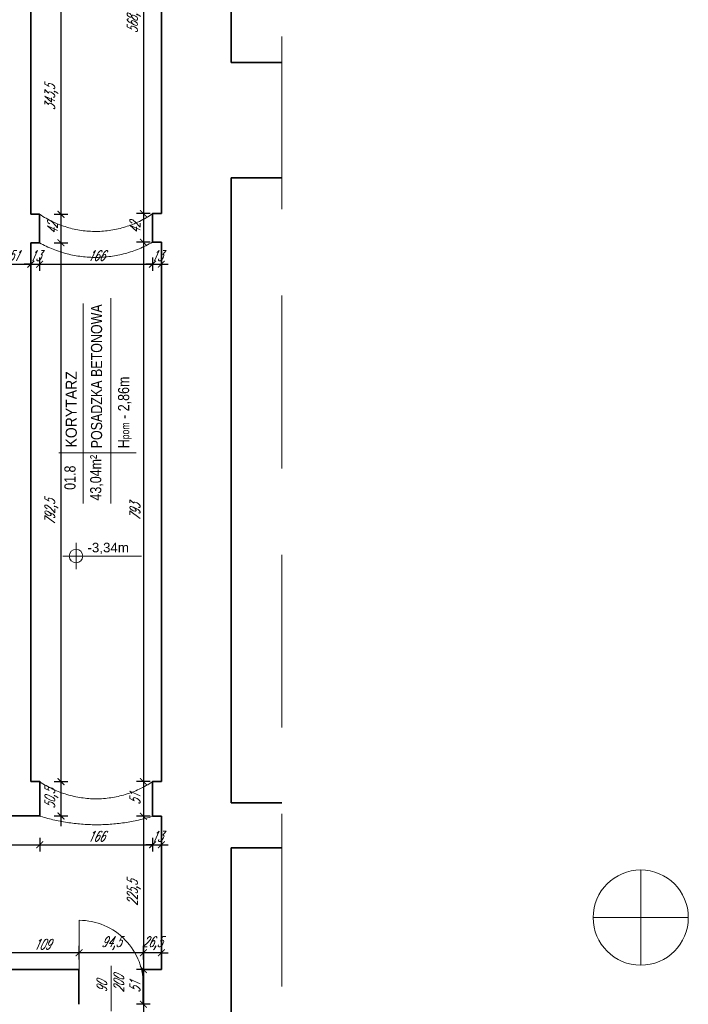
# Model space of a CAD drawing. Header units: millimetres. Extents: x 402 to 79005, y -7782 to 89952.
# Tile 248 of 256: x 27472 to 28456, y 36409 to 37857. Entities that reach past the tile are written whole.
import ezdxf
from ezdxf.enums import TextEntityAlignment as Align

# ---------------------------------------------------------------- set-up
doc = ezdxf.new("R2010")
doc.units = ezdxf.units.MM
doc.header["$LTSCALE"] = 10
doc.linetypes.add('DASHED', pattern=[19.05, 12.7, -6.35])
doc.layers.get('0').update_dxf_attribs({"lineweight": 0})
doc.layers.get('Defpoints').update_dxf_attribs({"color": 253})
for name, color, linetype, lineweight in [('01 parter - ściany', 253, 'Continuous', 35), ('03_drzwi', 253, 'Continuous', 15), ('04-2_nad', 253, 'DASHED', 5), ('05-01_wymiary', 253, 'Continuous', 5), ('05-03_opis', 253, 'Continuous', 5)]:
    doc.layers.add(name, color=color, linetype=linetype, lineweight=lineweight)
doc.styles.add('arial', font='ARIAL.TTF')
doc.styles.add('ariel', font='ARIAL.TTF', dxfattribs={"width": 0.8})
doc.styles.add('ariel_wym', font='simplex.shx', dxfattribs={"width": 0.65, "oblique": 25})
doc.dimstyles.new('ariel 50 wnętrze', dxfattribs={"dimtxt": 15, "dimasz": 10, "dimexe": 10, "dimexo": 0, "dimgap": 5, "dimtad": 1, "dimdec": 1, "dimrnd": 0.5, "dimtxsty": 'ariel_wym', "dimblk": 'ARCHTICK', "dimcen": 2.5, "dimdle": 15, "dimazin": 0, "dimtfac": 1, "dimtdec": 1, "dimtix": 1, "dimtmove": 0, "dimatfit": 3, "dimldrblk": 'DOT', "dimfxl": 0, "dimarcsym": 0})

# ---------------------------------------------------------------- blocks, each defined once
blk = doc.blocks.new('kota rzutowa')
at = {"ltscale": 0.5}
for p, q in [((0, -20.6), (0, 20.6)), ((-20.6, 0), (102.8, 0))]:
    blk.add_line(p, q, dxfattribs=at)
blk.add_circle((0, 0), 10.6, dxfattribs=at)
at = {"ltscale": 0.5, "style": 'arial'}
blk.add_attdef('POZ._POSADKI_WYKOŃCZONWJ', text='', height=15, dxfattribs=at).set_placement((17.9, 1.4), align=Align.BOTTOM_LEFT)
blk.add_attdef('POZ._POSADZKI_KONSTRUKCJA', text='', height=15, dxfattribs=at).set_placement((17, -5), align=Align.TOP_LEFT)
blk = doc.blocks.new('_ArchTick')
at = {"color": 0, "linetype": 'ByBlock', "const_width": 0.15}
blk.add_lwpolyline([(-0.5, -0.5), (0.5, 0.5)], dxfattribs=at)
blk = doc.blocks.new('*D224')
at = {"layer": '05-01_wymiary', "color": 0, "lineweight": -2}
for p, q in [((27654.4, 38155), (27654.4, 37556.6)), ((27660.8, 38140), (27644.4, 38140)), ((27664.4, 37571.6), (27644.4, 37571.6))]:
    blk.add_line(p, q, dxfattribs=at)
at = {"layer": 'Defpoints', "color": 0}
for p in [(27660.8, 38140), (27654.4, 37571.6), (27667.8, 37571.6)]:
    blk.add_point(p, dxfattribs=at)
at = {"layer": '05-01_wymiary', "color": 0, "lineweight": -2, "xscale": 10, "yscale": 10, "zscale": 10}
for p, rotation in [((27654.4, 38140), 90), ((27654.4, 37571.6), 270)]:
    blk.add_blockref('_ArchTick', p, dxfattribs=dict(at, rotation=rotation))
at = {"layer": '05-01_wymiary', "color": 0, "insert": (27640.5, 37855.8), "char_height": 15, "attachment_point": 5, "rotation": 90, "style": 'ariel_wym'}
blk.add_mtext('568,5', dxfattribs=at)
blk = doc.blocks.new('_Dot')
at = {"color": 0, "linetype": 'ByBlock', "lineweight": -2}
blk.add_line((-0.5, 0), (-1, 0), dxfattribs=at)
at = {"color": 0, "linetype": 'ByBlock', "const_width": 0.5}
blk.add_lwpolyline([(-0.25, 0, 1), (0.25, 0, 1)], format="xyb", close=True, dxfattribs=at)
blk = doc.blocks.new('*D225')
at = {"layer": '05-01_wymiary', "color": 0, "lineweight": -2}
for p, q in [((27654.4, 37586.6), (27654.4, 37514.6)), ((27664.4, 37571.6), (27644.4, 37571.6)), ((27664.4, 37529.6), (27644.4, 37529.6))]:
    blk.add_line(p, q, dxfattribs=at)
at = {"layer": 'Defpoints', "color": 0}
for p in [(27667.8, 37571.6), (27654.4, 37529.6), (27667.8, 37529.6)]:
    blk.add_point(p, dxfattribs=at)
at = {"layer": '05-01_wymiary', "color": 0, "lineweight": -2, "xscale": 10, "yscale": 10, "zscale": 10}
for p, rotation in [((27654.4, 37571.6), 90), ((27654.4, 37529.6), 270)]:
    blk.add_blockref('_ArchTick', p, dxfattribs=dict(at, rotation=rotation))
at = {"layer": '05-01_wymiary', "color": 0, "insert": (27641.9, 37550.6), "char_height": 15, "attachment_point": 5, "rotation": 90, "style": 'ariel_wym'}
blk.add_mtext('42', dxfattribs=at)
blk = doc.blocks.new('*D226')
at = {"layer": '05-01_wymiary', "color": 0, "lineweight": -2}
for p, q in [((27654.4, 37544.6), (27654.4, 36721.4)), ((27664.4, 37529.6), (27644.4, 37529.6)), ((27664.4, 36736.4), (27644.4, 36736.4))]:
    blk.add_line(p, q, dxfattribs=at)
at = {"layer": 'Defpoints', "color": 0}
for p in [(27667.8, 37529.6), (27654.4, 36736.4), (27667.8, 36736.4)]:
    blk.add_point(p, dxfattribs=at)
at = {"layer": '05-01_wymiary', "color": 0, "lineweight": -2, "xscale": 10, "yscale": 10, "zscale": 10}
for p, rotation in [((27654.4, 37529.6), 90), ((27654.4, 36736.4), 270)]:
    blk.add_blockref('_ArchTick', p, dxfattribs=dict(at, rotation=rotation))
at = {"layer": '05-01_wymiary', "color": 0, "insert": (27641.9, 37133), "char_height": 15, "attachment_point": 5, "rotation": 90, "style": 'ariel_wym'}
blk.add_mtext('793', dxfattribs=at)
blk = doc.blocks.new('*D227')
at = {"layer": '05-01_wymiary', "color": 0, "lineweight": -2}
for p, q in [((27654.4, 36751.4), (27654.4, 36670.4)), ((27664.4, 36736.4), (27644.4, 36736.4)), ((27664.4, 36685.4), (27644.4, 36685.4))]:
    blk.add_line(p, q, dxfattribs=at)
at = {"layer": 'Defpoints', "color": 0}
for p in [(27667.8, 36736.4), (27654.4, 36685.4), (27667.9, 36685.4)]:
    blk.add_point(p, dxfattribs=at)
at = {"layer": '05-01_wymiary', "color": 0, "lineweight": -2, "xscale": 10, "yscale": 10, "zscale": 10}
for p, rotation in [((27654.4, 36736.4), 90), ((27654.4, 36685.4), 270)]:
    blk.add_blockref('_ArchTick', p, dxfattribs=dict(at, rotation=rotation))
at = {"layer": '05-01_wymiary', "color": 0, "insert": (27641.9, 36710.9), "char_height": 15, "attachment_point": 5, "rotation": 90, "style": 'ariel_wym'}
blk.add_mtext('51', dxfattribs=at)
blk = doc.blocks.new('*D228')
at = {"layer": '05-01_wymiary', "color": 0, "lineweight": -2}
for p, q in [((27654.4, 36700.4), (27654.4, 36445)), ((27664.4, 36685.4), (27644.4, 36685.4)), ((27664.4, 36460), (27644.4, 36460))]:
    blk.add_line(p, q, dxfattribs=at)
at = {"layer": 'Defpoints', "color": 0}
for p in [(27667.9, 36685.4), (27654.4, 36460), (27680.8, 36460)]:
    blk.add_point(p, dxfattribs=at)
at = {"layer": '05-01_wymiary', "color": 0, "lineweight": -2, "xscale": 10, "yscale": 10, "zscale": 10}
for p, rotation in [((27654.4, 36685.4), 90), ((27654.4, 36460), 270)]:
    blk.add_blockref('_ArchTick', p, dxfattribs=dict(at, rotation=rotation))
at = {"layer": '05-01_wymiary', "color": 0, "insert": (27640.5, 36572.7), "char_height": 15, "attachment_point": 5, "rotation": 90, "style": 'ariel_wym'}
blk.add_mtext('225,5', dxfattribs=at)
blk = doc.blocks.new('*D240')
at = {"layer": '05-01_wymiary', "color": 0, "lineweight": -2}
for p, q in [((27533.1, 37929.2), (27533.1, 37555.7)), ((27523.1, 37914.2), (27543.1, 37914.2)), ((27523.1, 37570.7), (27543.1, 37570.7))]:
    blk.add_line(p, q, dxfattribs=at)
at = {"layer": 'Defpoints', "color": 0}
for p in [(27488.8, 37914.2), (27501.7, 37570.7), (27533.1, 37570.7)]:
    blk.add_point(p, dxfattribs=at)
at = {"layer": '05-01_wymiary', "color": 0, "lineweight": -2, "xscale": 10, "yscale": 10, "zscale": 10}
for p, rotation in [((27533.1, 37914.2), 90), ((27533.1, 37570.7), 270)]:
    blk.add_blockref('_ArchTick', p, dxfattribs=dict(at, rotation=rotation))
at = {"layer": '05-01_wymiary', "color": 0, "insert": (27519.1, 37742.4), "char_height": 15, "attachment_point": 5, "rotation": 90, "style": 'ariel_wym'}
blk.add_mtext('343,5', dxfattribs=at)
blk = doc.blocks.new('*D241')
at = {"layer": '05-01_wymiary', "color": 0, "lineweight": -2}
for p, q in [((27533.1, 37585.7), (27533.1, 37513.7)), ((27523.1, 37570.7), (27543.1, 37570.7)), ((27523.1, 37528.7), (27543.1, 37528.7))]:
    blk.add_line(p, q, dxfattribs=at)
at = {"layer": 'Defpoints', "color": 0}
for p in [(27501.7, 37570.7), (27501.7, 37528.7), (27533.1, 37528.7)]:
    blk.add_point(p, dxfattribs=at)
at = {"layer": '05-01_wymiary', "color": 0, "lineweight": -2, "xscale": 10, "yscale": 10, "zscale": 10}
for p, rotation in [((27533.1, 37570.7), 90), ((27533.1, 37528.7), 270)]:
    blk.add_blockref('_ArchTick', p, dxfattribs=dict(at, rotation=rotation))
at = {"layer": '05-01_wymiary', "color": 0, "insert": (27520.6, 37549.7), "char_height": 15, "attachment_point": 5, "rotation": 90, "style": 'ariel_wym'}
blk.add_mtext('42', dxfattribs=at)
blk = doc.blocks.new('*D242')
at = {"layer": '05-01_wymiary', "color": 0, "lineweight": -2}
for p, q in [((27533.1, 37543.7), (27533.1, 36721.4)), ((27523.1, 37528.7), (27543.1, 37528.7)), ((27523.1, 36736.4), (27543.1, 36736.4))]:
    blk.add_line(p, q, dxfattribs=at)
at = {"layer": 'Defpoints', "color": 0}
for p in [(27501.7, 37528.7), (27501.8, 36736.4), (27533.1, 36736.4)]:
    blk.add_point(p, dxfattribs=at)
at = {"layer": '05-01_wymiary', "color": 0, "lineweight": -2, "xscale": 10, "yscale": 10, "zscale": 10}
for p, rotation in [((27533.1, 37528.7), 90), ((27533.1, 36736.4), 270)]:
    blk.add_blockref('_ArchTick', p, dxfattribs=dict(at, rotation=rotation))
at = {"layer": '05-01_wymiary', "color": 0, "insert": (27519.1, 37132.6), "char_height": 15, "attachment_point": 5, "rotation": 90, "style": 'ariel_wym'}
blk.add_mtext('792,5', dxfattribs=at)
blk = doc.blocks.new('*D243')
at = {"layer": '05-01_wymiary', "color": 0, "lineweight": -2}
for p, q in [((27533.1, 36751.4), (27533.1, 36671)), ((27523.1, 36736.4), (27543.1, 36736.4)), ((27523.1, 36686), (27543.1, 36686))]:
    blk.add_line(p, q, dxfattribs=at)
at = {"layer": 'Defpoints', "color": 0}
for p in [(27501.8, 36736.4), (27501.8, 36686), (27533.1, 36686)]:
    blk.add_point(p, dxfattribs=at)
at = {"layer": '05-01_wymiary', "color": 0, "lineweight": -2, "xscale": 10, "yscale": 10, "zscale": 10}
for p, rotation in [((27533.1, 36736.4), 90), ((27533.1, 36686), 270)]:
    blk.add_blockref('_ArchTick', p, dxfattribs=dict(at, rotation=rotation))
at = {"layer": '05-01_wymiary', "color": 0, "insert": (27519.1, 36711.2), "char_height": 15, "attachment_point": 5, "rotation": 90, "style": 'ariel_wym'}
blk.add_mtext('50,5', dxfattribs=at)
blk = doc.blocks.new('*D246')
at = {"layer": '05-01_wymiary', "color": 0, "lineweight": -2}
for p, q in [((27108.9, 36653.6), (27108.9, 36633.6)), ((27501.8, 36653.6), (27501.8, 36633.6)), ((27093.9, 36643.6), (27516.8, 36643.6))]:
    blk.add_line(p, q, dxfattribs=at)
at = {"layer": 'Defpoints', "color": 0}
for p in [(27108.9, 36686), (27501.8, 36686), (27501.8, 36643.6)]:
    blk.add_point(p, dxfattribs=at)
at = {"layer": '05-01_wymiary', "color": 0, "lineweight": -2, "xscale": 10, "yscale": 10, "zscale": 10, "rotation": 180}
blk.add_blockref('_ArchTick', (27108.9, 36643.6), dxfattribs=at)
at = {"layer": '05-01_wymiary', "color": 0, "lineweight": -2, "xscale": 10, "yscale": 10, "zscale": 10}
blk.add_blockref('_ArchTick', (27501.8, 36643.6), dxfattribs=at)
at = {"layer": '05-01_wymiary', "color": 0, "insert": (27305.4, 36656.1), "char_height": 15, "attachment_point": 5, "style": 'ariel_wym'}
blk.add_mtext('393', dxfattribs=at)
blk = doc.blocks.new('*D247')
at = {"layer": '05-01_wymiary', "color": 0, "lineweight": -2}
for p, q in [((27501.8, 36653.6), (27501.8, 36633.6)), ((27667.9, 36653.6), (27667.9, 36633.6)), ((27486.8, 36643.6), (27682.9, 36643.6))]:
    blk.add_line(p, q, dxfattribs=at)
at = {"layer": 'Defpoints', "color": 0}
for p in [(27501.8, 36686), (27667.9, 36685.4), (27667.9, 36643.6)]:
    blk.add_point(p, dxfattribs=at)
at = {"layer": '05-01_wymiary', "color": 0, "lineweight": -2, "xscale": 10, "yscale": 10, "zscale": 10, "rotation": 180}
blk.add_blockref('_ArchTick', (27501.8, 36643.6), dxfattribs=at)
at = {"layer": '05-01_wymiary', "color": 0, "lineweight": -2, "xscale": 10, "yscale": 10, "zscale": 10}
blk.add_blockref('_ArchTick', (27667.9, 36643.6), dxfattribs=at)
at = {"layer": '05-01_wymiary', "color": 0, "insert": (27584.9, 36656.1), "char_height": 15, "attachment_point": 5, "style": 'ariel_wym'}
blk.add_mtext('166', dxfattribs=at)
blk = doc.blocks.new('*D248')
at = {"layer": '05-01_wymiary', "color": 0, "lineweight": -2}
for p, q in [((27667.9, 36653.6), (27667.9, 36633.6)), ((27680.9, 36653.6), (27680.9, 36633.6)), ((27667.9, 36643.6), (27657.9, 36643.6)), ((27667.9, 36643.6), (27680.9, 36643.6)), ((27680.9, 36643.6), (27690.9, 36643.6))]:
    blk.add_line(p, q, dxfattribs=at)
at = {"layer": 'Defpoints', "color": 0}
for p in [(27667.9, 36685.4), (27680.9, 36685.4), (27680.9, 36643.6)]:
    blk.add_point(p, dxfattribs=at)
at = {"layer": '05-01_wymiary', "color": 0, "lineweight": -2, "xscale": 10, "yscale": 10, "zscale": 10}
blk.add_blockref('_ArchTick', (27667.9, 36643.6), dxfattribs=at)
at = {"layer": '05-01_wymiary', "color": 0, "lineweight": -2, "xscale": 10, "yscale": 10, "zscale": 10, "rotation": 180}
blk.add_blockref('_ArchTick', (27680.9, 36643.6), dxfattribs=at)
at = {"layer": '05-01_wymiary', "color": 0, "insert": (27674.4, 36656.1), "char_height": 15, "attachment_point": 5, "style": 'ariel_wym'}
blk.add_mtext('13', dxfattribs=at)
blk = doc.blocks.new('*D249')
at = {"layer": '05-01_wymiary', "color": 0, "lineweight": -2}
for p, q in [((27654.4, 36474.8), (27654.4, 36494.8)), ((27680.8, 36474.8), (27680.8, 36494.8)), ((27654.4, 36484.8), (27644.4, 36484.8)), ((27680.8, 36484.8), (27654.4, 36484.8)), ((27680.8, 36484.8), (27690.8, 36484.8))]:
    blk.add_line(p, q, dxfattribs=at)
at = {"layer": 'Defpoints', "color": 0}
for p in [(27654.4, 36484.8), (27654.4, 36460), (27680.8, 36460)]:
    blk.add_point(p, dxfattribs=at)
at = {"layer": '05-01_wymiary', "color": 0, "lineweight": -2, "xscale": 10, "yscale": 10, "zscale": 10}
blk.add_blockref('_ArchTick', (27654.4, 36484.8), dxfattribs=at)
at = {"layer": '05-01_wymiary', "color": 0, "lineweight": -2, "xscale": 10, "yscale": 10, "zscale": 10, "rotation": 180}
blk.add_blockref('_ArchTick', (27680.8, 36484.8), dxfattribs=at)
at = {"layer": '05-01_wymiary', "color": 0, "insert": (27667.6, 36498.7), "char_height": 15, "attachment_point": 5, "style": 'ariel_wym'}
blk.add_mtext('26,5', dxfattribs=at)
blk = doc.blocks.new('*D250')
at = {"layer": '05-01_wymiary', "color": 0, "lineweight": -2}
for p, q in [((27559.8, 36474.8), (27559.8, 36494.8)), ((27654.4, 36474.8), (27654.4, 36494.8)), ((27669.4, 36484.8), (27544.8, 36484.8))]:
    blk.add_line(p, q, dxfattribs=at)
at = {"layer": 'Defpoints', "color": 0}
for p in [(27559.8, 36484.8), (27559.8, 36460), (27654.4, 36460)]:
    blk.add_point(p, dxfattribs=at)
at = {"layer": '05-01_wymiary', "color": 0, "lineweight": -2, "xscale": 10, "yscale": 10, "zscale": 10, "rotation": 180}
blk.add_blockref('_ArchTick', (27559.8, 36484.8), dxfattribs=at)
at = {"layer": '05-01_wymiary', "color": 0, "lineweight": -2, "xscale": 10, "yscale": 10, "zscale": 10}
blk.add_blockref('_ArchTick', (27654.4, 36484.8), dxfattribs=at)
at = {"layer": '05-01_wymiary', "color": 0, "insert": (27607.1, 36498.7), "char_height": 15, "attachment_point": 5, "style": 'ariel_wym'}
blk.add_mtext('94,5', dxfattribs=at)
blk = doc.blocks.new('*D251')
at = {"layer": '05-01_wymiary', "color": 0, "lineweight": -2}
for p, q in [((27451, 36474.8), (27451, 36494.8)), ((27559.8, 36474.8), (27559.8, 36494.8)), ((27574.8, 36484.8), (27436, 36484.8))]:
    blk.add_line(p, q, dxfattribs=at)
at = {"layer": 'Defpoints', "color": 0}
for p in [(27451, 36484.8), (27451, 36460), (27559.8, 36460)]:
    blk.add_point(p, dxfattribs=at)
at = {"layer": '05-01_wymiary', "color": 0, "lineweight": -2, "xscale": 10, "yscale": 10, "zscale": 10, "rotation": 180}
blk.add_blockref('_ArchTick', (27451, 36484.8), dxfattribs=at)
at = {"layer": '05-01_wymiary', "color": 0, "lineweight": -2, "xscale": 10, "yscale": 10, "zscale": 10}
blk.add_blockref('_ArchTick', (27559.8, 36484.8), dxfattribs=at)
at = {"layer": '05-01_wymiary', "color": 0, "insert": (27505.4, 36497.3), "char_height": 15, "attachment_point": 5, "style": 'ariel_wym'}
blk.add_mtext('109', dxfattribs=at)
blk = doc.blocks.new('*D315')
at = {"layer": '05-01_wymiary', "color": 0, "lineweight": -2}
for p, q in [((27437.8, 37507.3), (27437.8, 37487.3)), ((27488.8, 37507.3), (27488.8, 37487.3)), ((27422.8, 37497.3), (27503.8, 37497.3))]:
    blk.add_line(p, q, dxfattribs=at)
at = {"layer": 'Defpoints', "color": 0}
for p in [(27437.8, 37528.7), (27488.8, 37528.7), (27488.8, 37497.3)]:
    blk.add_point(p, dxfattribs=at)
at = {"layer": '05-01_wymiary', "color": 0, "lineweight": -2, "xscale": 10, "yscale": 10, "zscale": 10, "rotation": 180}
blk.add_blockref('_ArchTick', (27437.8, 37497.3), dxfattribs=at)
at = {"layer": '05-01_wymiary', "color": 0, "lineweight": -2, "xscale": 10, "yscale": 10, "zscale": 10}
blk.add_blockref('_ArchTick', (27488.8, 37497.3), dxfattribs=at)
at = {"layer": '05-01_wymiary', "color": 0, "insert": (27463.3, 37509.8), "char_height": 15, "attachment_point": 5, "style": 'ariel_wym'}
blk.add_mtext('51', dxfattribs=at)
blk = doc.blocks.new('*D316')
at = {"layer": '05-01_wymiary', "color": 0, "lineweight": -2}
for p, q in [((27488.8, 37507.3), (27488.8, 37487.3)), ((27501.7, 37507.3), (27501.7, 37487.3)), ((27488.8, 37497.3), (27478.8, 37497.3)), ((27488.8, 37497.3), (27501.7, 37497.3)), ((27501.7, 37497.3), (27511.7, 37497.3))]:
    blk.add_line(p, q, dxfattribs=at)
at = {"layer": 'Defpoints', "color": 0}
for p in [(27488.8, 37528.7), (27501.7, 37528.7), (27501.7, 37497.3)]:
    blk.add_point(p, dxfattribs=at)
at = {"layer": '05-01_wymiary', "color": 0, "lineweight": -2, "xscale": 10, "yscale": 10, "zscale": 10}
blk.add_blockref('_ArchTick', (27488.8, 37497.3), dxfattribs=at)
at = {"layer": '05-01_wymiary', "color": 0, "lineweight": -2, "xscale": 10, "yscale": 10, "zscale": 10, "rotation": 180}
blk.add_blockref('_ArchTick', (27501.7, 37497.3), dxfattribs=at)
at = {"layer": '05-01_wymiary', "color": 0, "insert": (27495.3, 37509.8), "char_height": 15, "attachment_point": 5, "style": 'ariel_wym'}
blk.add_mtext('13', dxfattribs=at)
blk = doc.blocks.new('*D317')
at = {"layer": '05-01_wymiary', "color": 0, "lineweight": -2}
for p, q in [((27501.7, 37507.3), (27501.7, 37487.3)), ((27667.8, 37507.3), (27667.8, 37487.3)), ((27486.7, 37497.3), (27682.8, 37497.3))]:
    blk.add_line(p, q, dxfattribs=at)
at = {"layer": 'Defpoints', "color": 0}
for p in [(27501.7, 37528.7), (27667.8, 37529.6), (27667.8, 37497.3)]:
    blk.add_point(p, dxfattribs=at)
at = {"layer": '05-01_wymiary', "color": 0, "lineweight": -2, "xscale": 10, "yscale": 10, "zscale": 10, "rotation": 180}
blk.add_blockref('_ArchTick', (27501.7, 37497.3), dxfattribs=at)
at = {"layer": '05-01_wymiary', "color": 0, "lineweight": -2, "xscale": 10, "yscale": 10, "zscale": 10}
blk.add_blockref('_ArchTick', (27667.8, 37497.3), dxfattribs=at)
at = {"layer": '05-01_wymiary', "color": 0, "insert": (27584.8, 37509.8), "char_height": 15, "attachment_point": 5, "style": 'ariel_wym'}
blk.add_mtext('166', dxfattribs=at)
blk = doc.blocks.new('*D318')
at = {"layer": '05-01_wymiary', "color": 0, "lineweight": -2}
for p, q in [((27667.8, 37507.3), (27667.8, 37487.3)), ((27680.8, 37507.3), (27680.8, 37487.3)), ((27667.8, 37497.3), (27657.8, 37497.3)), ((27667.8, 37497.3), (27680.8, 37497.3)), ((27680.8, 37497.3), (27690.8, 37497.3))]:
    blk.add_line(p, q, dxfattribs=at)
at = {"layer": 'Defpoints', "color": 0}
for p in [(27667.8, 37529.6), (27680.8, 37529.6), (27680.8, 37497.3)]:
    blk.add_point(p, dxfattribs=at)
at = {"layer": '05-01_wymiary', "color": 0, "lineweight": -2, "xscale": 10, "yscale": 10, "zscale": 10}
blk.add_blockref('_ArchTick', (27667.8, 37497.3), dxfattribs=at)
at = {"layer": '05-01_wymiary', "color": 0, "lineweight": -2, "xscale": 10, "yscale": 10, "zscale": 10, "rotation": 180}
blk.add_blockref('_ArchTick', (27680.8, 37497.3), dxfattribs=at)
at = {"layer": '05-01_wymiary', "color": 0, "insert": (27674.3, 37509.8), "char_height": 15, "attachment_point": 5, "style": 'ariel_wym'}
blk.add_mtext('13', dxfattribs=at)
blk = doc.blocks.new('*D326')
at = {"layer": '05-01_wymiary', "color": 0, "lineweight": -2}
for p, q in [((27654.4, 36475), (27654.4, 36394)), ((27664.4, 36460), (27644.4, 36460)), ((27664.4, 36409), (27644.4, 36409))]:
    blk.add_line(p, q, dxfattribs=at)
at = {"layer": 'Defpoints', "color": 0}
for p in [(27680.8, 36460), (27654.4, 36409), (27680.8, 36409)]:
    blk.add_point(p, dxfattribs=at)
at = {"layer": '05-01_wymiary', "color": 0, "lineweight": -2, "xscale": 10, "yscale": 10, "zscale": 10}
for p, rotation in [((27654.4, 36460), 90), ((27654.4, 36409), 270)]:
    blk.add_blockref('_ArchTick', p, dxfattribs=dict(at, rotation=rotation))
at = {"layer": '05-01_wymiary', "color": 0, "insert": (27641.9, 36434.5), "char_height": 15, "attachment_point": 5, "rotation": 90, "style": 'ariel_wym'}
blk.add_mtext('51', dxfattribs=at)
blk = doc.blocks.new('*D327')
at = {"layer": '05-01_wymiary', "color": 0, "lineweight": -2}
for p, q in [((27654.4, 36424), (27654.4, 35795.1)), ((27664.4, 36409), (27644.4, 36409)), ((27664.4, 35810.1), (27644.4, 35810.1))]:
    blk.add_line(p, q, dxfattribs=at)
at = {"layer": 'Defpoints', "color": 0}
for p in [(27680.8, 36409), (27654.4, 35810.1), (27680.8, 35810.1)]:
    blk.add_point(p, dxfattribs=at)
at = {"layer": '05-01_wymiary', "color": 0, "lineweight": -2, "xscale": 10, "yscale": 10, "zscale": 10}
for p, rotation in [((27654.4, 36409), 90), ((27654.4, 35810.1), 270)]:
    blk.add_blockref('_ArchTick', p, dxfattribs=dict(at, rotation=rotation))
at = {"layer": '05-01_wymiary', "color": 0, "insert": (27641.9, 36109.5), "char_height": 15, "attachment_point": 5, "rotation": 90, "style": 'ariel_wym'}
blk.add_mtext('599', dxfattribs=at)
blk = doc.blocks.new('21pl')
at = {"lineweight": 9}
for points in [[(28385.9, 44471.3), (28385.9, 44611.3)], [(28316, 44541.3), (28455.9, 44541.3)]]:
    blk.add_lwpolyline(points, dxfattribs=at)
blk.add_circle((28385.9, 44541.3), 70, dxfattribs=at)

msp = doc.modelspace()

# ---------------------------------------------------------------- linework, layer by layer
at = {"layer": '01 parter - ściany'}
for p, q in [((27783.32, 37794.05), (27783.32, 38641.26)), ((27680.83, 37571.64), (27680.83, 38529.73)), ((27488.83, 37570.73), (27488.83, 37914.17)), ((27783.32, 37794.05), (27858.05, 37794.05)), ((27783.32, 37624.05), (27858.05, 37624.05)), ((27783.32, 36705.05), (27783.32, 37624.05)), ((27667.83, 37529.64), (27667.83, 37571.64)), ((27667.83, 37571.64), (27680.83, 37571.64)), ((27488.73, 37570.73), (27501.73, 37570.73)), ((27501.73, 37570.73), (27501.73, 37528.73)), ((27501.73, 37528.73), (27488.73, 37528.73)), ((27488.73, 37528.73), (27501.73, 37528.73)), ((27488.83, 36736.42), (27488.83, 37528.73)), ((27680.83, 37529.64), (27667.83, 37529.64)), ((27680.83, 36736.42), (27680.83, 37529.64)), ((27501.83, 36736.42), (27488.83, 36736.42)), ((27501.83, 36736.42), (27501.83, 36686.05)), ((27667.94, 36736.42), (27667.94, 36685.42)), ((27680.83, 36736.42), (27667.94, 36736.42)), ((27783.32, 36705.05), (27858.05, 36705.05)), ((27501.83, 36686.05), (27108.91, 36686.05)), ((27667.94, 36685.42), (27680.94, 36685.42)), ((27680.83, 36460.05), (27680.94, 36685.42)), ((27680.94, 36627.05), (27680.94, 36685.42)), ((27783.32, 36639.05), (27858.05, 36639.05)), ((27783.32, 36365.05), (27783.32, 36639.05)), ((27559.77, 36460.05), (27450.53, 36460.05)), ((27559.33, 36460.05), (27559.33, 36408.98)), ((27680.83, 36460.05), (27654.26, 36460.05)), ((27654.26, 36460.05), (27654.26, 36408.98)), ((27667.83, 36460.05), (27680.83, 36460.05))]:
    msp.add_line(p, q, dxfattribs=at)
at = {"layer": '03_drzwi'}
for p, q in [((27559.82, 36532.48), (27559.76, 36432.48)), ((27607.1, 36399.02), (27607.12, 36465.45))]:
    msp.add_line(p, q, dxfattribs=at)
msp.add_arc((27559.57, 36437.73), 94.75, 358.05592, 89.84772, dxfattribs=at)
at = {"layer": '04-2_nad', "ltscale": 2}
for centre, radius, start, end in [((27584.12, 37692.27), 146.83, 235.86793, 304.7617), ((27583.98, 37675.63), 168.35, 240.75557, 299.87407), ((27584.83, 36859.99), 148.85, 236.11023, 303.88996), ((27585.39, 36954.32), 281.28, 252.50496, 287.06647)]:
    msp.add_arc(centre, radius, start, end, dxfattribs=at)
at = {"layer": '05-03_opis', "linetype": 'DASHED', "ltscale": 2}
msp.add_line((27858.05, 35673.05), (27858.05, 39648.05), dxfattribs=at)
at = {"layer": '05-03_opis'}
for p, q in [((27606.38, 37145.2), (27606.38, 37447.4)), ((27565.53, 37145.2), (27565.53, 37439.58)), ((27530.09, 37219.92), (27643.6, 37219.92))]:
    msp.add_line(p, q, dxfattribs=at)

# ---------------------------------------------------------------- block references
at = {"lineweight": 9}
msp.add_blockref('21pl', (0, -8004.78), dxfattribs=at)
at = {"layer": '05-03_opis', "xscale": 0.9359999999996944, "yscale": 0.9359999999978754, "zscale": 0.9359999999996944}
msp.add_blockref('kota rzutowa', (27555.31, 37068.06), dxfattribs=at).add_auto_attribs({'POZ._POSADKI_WYKOŃCZONWJ': '-3,34m'})

# ---------------------------------------------------------------- texts
at = {"layer": '03_drzwi', "insert": (27585.64, 36426.68), "char_height": 15, "width": 160.5905, "attachment_point": 1, "rotation": 89.9915, "style": 'ariel_wym'}
msp.add_mtext('90\\P200', dxfattribs=at)
at = {"layer": '05-03_opis', "char_height": 16.3964, "rotation": 90, "style": 'ariel'}
for s, insert, width, attachment_point in [('{\\fArial|b0|i0|c238|p34; H\\H0.7x;pom\\H1.429x; - 2,86m}', (27626.99, 37221.44), 225.9523, 4), (' POSADZKA BETONOWA', (27585.57, 37221.44), 225.9523, 4), ('\\W0.9;{\\fArial|b0|i0|c238|p34;KORYTARZ}', (27548.32, 37227.68), 249.6463, 4), ('{\\fArial|b0|i0|c238|p34;43,04m²}', (27585.76, 37183.32), 76.2388, 5), ('{\\fArial|b0|i0|c238|p34;01.8}', (27546.46, 37183.32), 76.2388, 5)]:
    msp.add_mtext(s, dxfattribs=dict(at, insert=insert, width=width, attachment_point=attachment_point))

# ---------------------------------------------------------------- dimensions: what is measured, and where the dimension line sits
at = {"layer": '05-01_wymiary'}
for base, p1, p2, picture, middle in [((27654.39, 37571.64), (27660.83, 38140.04), (27667.83, 37571.64), '*D224', (27640.46, 37855.84)), ((27533.07, 37570.73), (27488.83, 37914.17), (27501.73, 37570.73), '*D240', (27519.14, 37742.45)), ((27533.07, 37528.73), (27501.73, 37570.73), (27501.73, 37528.73), '*D241', (27520.57, 37549.73)), ((27654.39, 37529.64), (27667.83, 37571.64), (27667.83, 37529.64), '*D225', (27641.89, 37550.64)), ((27533.07, 36736.42), (27501.73, 37528.73), (27501.83, 36736.42), '*D242', (27519.14, 37132.58)), ((27654.39, 36736.42), (27667.83, 37529.64), (27667.83, 36736.42), '*D226', (27641.89, 37133.03)), ((27533.07, 36686.05), (27501.83, 36736.42), (27501.83, 36686.05), '*D243', (27519.14, 36711.23)), ((27654.39, 36685.42), (27667.83, 36736.42), (27667.94, 36685.42), '*D227', (27641.89, 36710.92)), ((27654.39, 36460.05), (27667.94, 36685.42), (27680.83, 36460.05), '*D228', (27640.46, 36572.73)), ((27654.39, 36408.98), (27680.83, 36460.05), (27680.83, 36408.98), '*D326', (27641.89, 36434.51)), ((27654.39, 35810.09), (27680.83, 36408.98), (27680.83, 35810.09), '*D327', (27641.89, 36109.53))]:
    dim = msp.add_linear_dim(base=base, p1=p1, p2=p2, angle=90, dimstyle='ariel 50 wnętrze', override={"dimtmove": 1}, dxfattribs=at)
    dim.commit()
    dim.dimension.update_dxf_attribs({"geometry": picture, "text_midpoint": middle})
for base, p1, p2, picture, middle in [((27488.83, 37497.27), (27437.83, 37528.73), (27488.83, 37528.73), '*D315', (27463.33, 37509.77)), ((27501.73, 37497.27), (27488.83, 37528.73), (27501.73, 37528.73), '*D316', (27495.28, 37509.77)), ((27667.83, 37497.27), (27501.73, 37528.73), (27667.83, 37529.64), '*D317', (27584.78, 37509.77)), ((27680.83, 37497.27), (27667.83, 37529.64), (27680.83, 37529.64), '*D318', (27674.33, 37509.77)), ((27501.83, 36643.57), (27108.91, 36686.05), (27501.83, 36686.05), '*D246', (27305.37, 36656.07)), ((27667.94, 36643.57), (27501.83, 36686.05), (27667.94, 36685.42), '*D247', (27584.89, 36656.07)), ((27680.94, 36643.57), (27667.94, 36685.42), (27680.94, 36685.42), '*D248', (27674.44, 36656.07)), ((27450.97, 36484.79), (27559.77, 36460.05), (27450.97, 36460.05), '*D251', (27505.37, 36497.29)), ((27559.77, 36484.79), (27654.39, 36460.05), (27559.77, 36460.05), '*D250', (27607.08, 36498.72))]:
    dim = msp.add_linear_dim(base=base, p1=p1, p2=p2, dimstyle='ariel 50 wnętrze', override={"dimtmove": 1}, dxfattribs=at)
    dim.commit()
    dim.dimension.update_dxf_attribs({"geometry": picture, "text_midpoint": middle})
dim = msp.add_linear_dim(base=(27654.39, 36484.79), p1=(27680.83, 36460.05), p2=(27654.39, 36460.05), dimstyle='ariel 50 wnętrze', dxfattribs=at)
dim.commit()
dim.dimension.update_dxf_attribs({"geometry": '*D249', "text_midpoint": (27667.61, 36498.72)})

doc.saveas('drawing.dxf')
